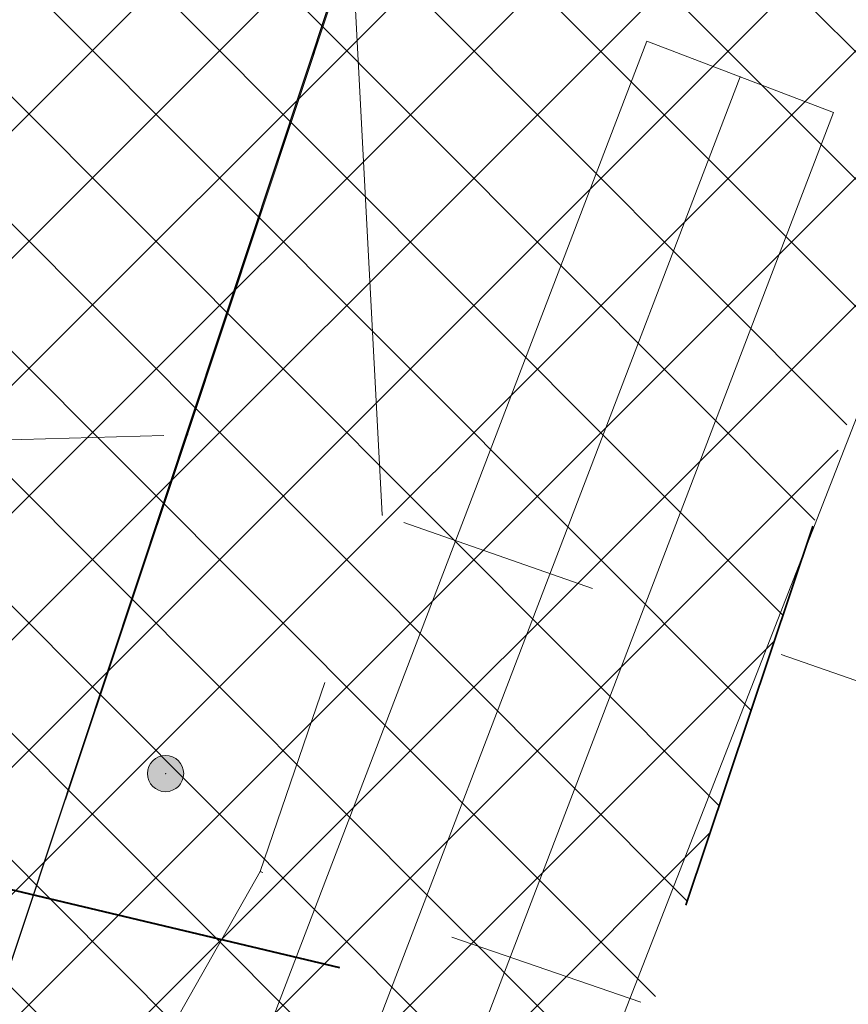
# Model space of a CAD drawing. Header units: metres. Extents: x 6599594 to 6600699, y 5687867 to 5691114.
# Tile 192 of 256: x 6599954.98 to 6599957.05, y 5688888.11 to 5688890.58. Entities that reach past the tile are written whole.
import ezdxf

# ---------------------------------------------------------------- set-up
doc = ezdxf.new("R2010")
doc.units = ezdxf.units.M
doc.header["$MEASUREMENT"] = 0
for name, pattern in [('1', [0]), ('3_EGBZ', [1.5, 1, -0.5]), ('BUG', [1.5, 1, -0.5]), ('GUK', [2, 1.5, -0.5]), ('GUZ', [1, 0.5, -0.5]), ('L_0_03', [1, 0.5, -0.5])]:
    doc.linetypes.add(name, pattern=pattern)
doc.layers.get('0').update_dxf_attribs({"color": 253, "linetype": 'CONTINUOUS', "lineweight": 13})
for name, color, linetype, lineweight in [('_kolor chodnik', 50, '1', 5), ('_kolor jezdnia', 4, '1', 0), ('_kolor pobocze', 211, '1', 5), ('_kolor zjazdy kostka', 7, '1', 5), ('_kolor ścieżka @ 1', 10, '1', 0), ('_obrzeze', 10, 'BUG', 35), ('_przepusty', 172, '3_EGBZ', 40), ('Dzialki', 130, '1', 30), ('GES_Rzedna', 7, 'CONTINUOUS', 18), ('Kontury', 252, 'GUK', 9), ('OT_Budowle', 7, 'CONTINUOUS', 0), ('OT_Komunikacja', 7, 'CONTINUOUS', 0), ('pkt_sztuczny_i_naturalny', 7, 'CONTINUOUS', 5), ('Uzytki', 252, 'GUZ', 9)]:
    doc.layers.add(name, color=color, linetype=linetype, lineweight=lineweight)
doc.linetypes.add('L_0_29_SHX', pattern='A,0,-0.25,-0.5,-0.5,-0.5,-0.5,-0.5,-0.5,-0.5,-0.5,[7,Mapa Kielchinów 07-08-2022.shx,S=0.05,R=0,X=0,Y=0],-0.5,[8,Mapa Kielchinów 07-08-2022.shx,S=0.05,R=0,X=0,Y=0],-0.25', length=5)
pattern_1 = [(45, (0, 0), (-0.1414213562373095, 0.1414213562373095), []), (135, (0, 0), (-0.1414213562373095, -0.1414213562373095), [])]

# ---------------------------------------------------------------- blocks, each defined once
blk = doc.blocks.new('L_0_29_1')
at = {"color": 0, "linetype": 'Continuous', "lineweight": 13, "flags": 128}
blk.add_lwpolyline([(0, -0.5), (0, 0.5)], dxfattribs=at)
blk = doc.blocks.new('169')
at = {"linetype": 'Continuous', "lineweight": 13}
blk.add_hatch(color=0, dxfattribs=at).paths.add_polyline_path([(0, -0.090553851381, 1), (0, 0.090553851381, 1)])
at = {"color": 0, "linetype": 'Continuous', "lineweight": 13}
blk.add_circle((0, 0), 0.090553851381, dxfattribs=at)

msp = doc.modelspace()

# ---------------------------------------------------------------- hatches: boundary and pattern name
at = {"layer": '_kolor chodnik'}
h = msp.add_hatch(dxfattribs=at)
h.set_pattern_fill('ANSI37', color=256, scale=1.6)
h.set_pattern_definition(pattern_1)
h.paths.add_polyline_path([(6599849.938171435, 5688542.085872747), (6599852.232147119, 5688548.938742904), (6599853.573135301, 5688548.489851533), (6599853.827082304, 5688549.248475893), (6599851.793849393, 5688549.929093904), (6599849.895278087, 5688548.982823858), (6599847.823506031, 5688542.793750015)])
edge = h.paths.add_edge_path()
edge.add_line((6600018.106075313, 5689087.454911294), (6600022.42781917, 5689091.229234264))
edge.add_line((6600022.42781917, 5689091.229234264), (6600020.233254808, 5689093.742094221))
edge.add_line((6600020.233254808, 5689093.742094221), (6600017.159471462, 5689091.057656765))
edge.add_arc((6600023.275194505, 5689085.385140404), 8.34143334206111, 137.1531558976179, 148.8016577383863)
edge.add_line((6600016.140105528, 5689089.706021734), (6600018.106075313, 5689087.454911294))
h.paths.add_polyline_path([(6600038.501784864, 5689187.59229436), (6600037.906968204, 5689187.700586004), (6600037.638296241, 5689186.224843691), (6600038.240083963, 5689186.115282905)])
h.paths.add_polyline_path([(6600069.098302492, 5689360.276020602), (6600068.321239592, 5689360.413462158), (6600068.064048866, 5689358.936495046), (6600068.836639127, 5689358.799546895)])
h.paths.add_polyline_path([(6600082.393785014, 5689362.950258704), (6600082.941124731, 5689366.103121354), (6600081.481377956, 5689366.361351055), (6600080.923159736, 5689363.210828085)])
h.paths.add_polyline_path([(6600074.022236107, 5689388.065861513), (6600072.983907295, 5689388.249860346), (6600072.723374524, 5689386.772538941), (6600073.760538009, 5689386.588865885)])
h.paths.add_polyline_path([(6600105.602402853, 5689486.45426531), (6600106.738797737, 5689489.760539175), (6600105.28818975, 5689490.281952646), (6600104.132785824, 5689486.965912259)])
h.paths.add_polyline_path([(6600132.519778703, 5689678.737346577), (6600131.636986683, 5689678.922259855), (6600131.330470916, 5689677.453953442), (6600132.212256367, 5689677.269208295)])
h.paths.add_polyline_path([(6600156.649397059, 5689798.7449027), (6600156.48800471, 5689797.95886096), (6600157.450195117, 5689797.757316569), (6600157.615023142, 5689798.542205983)])
h.paths.add_polyline_path([(6600189.055358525, 5689948.643107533), (6600187.902868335, 5689948.884512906), (6600187.600024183, 5689947.417400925), (6600188.748131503, 5689947.176379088)])
edge = h.paths.add_edge_path()
edge.add_line((6600204.459383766, 5690032.969035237), (6600204.153258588, 5690031.227801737))
edge.add_arc((6600202.328347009, 5690027.299936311), 4.331100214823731, 41.853001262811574, 65.08011546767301, ccw=False)
edge.add_arc((6600032.903931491, 5690051.979071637), 174.020003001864, 352.8070218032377, 353.495463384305)
edge.add_arc((6600202.372679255, 5690027.343587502), 5.999999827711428, 55.12102442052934, 69.64815978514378)
edge = h.paths.add_edge_path()
edge.add_line((6600205.046027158, 5690040.265402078), (6600204.972740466, 5690038.483452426))
edge.add_arc((6600203.986269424, 5690044.401803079), 5.999999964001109, 279.4630688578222, 294.9140560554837)
edge.add_line((6600206.513819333, 5690038.960158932), (6600206.607027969, 5690041.030672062))
edge.add_arc((6600203.986269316, 5690044.401803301), 4.270000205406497, 284.3702444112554, 307.86193139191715, ccw=False)
edge = h.paths.add_edge_path()
edge.add_arc((6600203.547470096, 5690044.558759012), 6.446878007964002, 324.43500910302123, 356.20133685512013, ccw=False)
edge.add_arc((6600203.986269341, 5690044.401803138), 6.000000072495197, 323.2169970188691, 357.4193489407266)
h.paths.add_polyline_path([(6600208.910055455, 5690121.713696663), (6600208.146285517, 5690121.748120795), (6600207.125602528, 5690121.794124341), (6600209.971605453, 5690121.665851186)])
edge = h.paths.add_edge_path()
edge.add_line((6600238.769818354, 5690481.648294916), (6600240.338176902, 5690490.87374652))
edge.add_line((6600240.338176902, 5690490.87374652), (6600241.251295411, 5690510.829461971))
edge.add_line((6600241.251295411, 5690510.829461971), (6600239.524022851, 5690510.928942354))
edge.add_line((6600239.524022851, 5690510.928942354), (6600238.633343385, 5690491.167757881))
edge.add_line((6600238.633343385, 5690491.167757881), (6600234.579716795, 5690467.661262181))
edge.add_line((6600234.579716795, 5690467.661262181), (6600234.449796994, 5690464.966873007))
edge.add_arc((6600242.443669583, 5690464.607462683), 8.001948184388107, 177.4256737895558, 268.2543056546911)
edge.add_line((6600242.199903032, 5690456.609228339), (6600242.216657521, 5690457.359274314))
edge.add_line((6600242.216657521, 5690457.359274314), (6600242.305257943, 5690458.836738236))
edge.add_arc((6600242.444504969, 5690464.607952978), 5.772894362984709, 177.0298084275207, 268.6178439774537, ccw=False)
edge.add_line((6600236.679365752, 5690464.907083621), (6600236.951876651, 5690470.95443634))
edge.add_line((6600236.951876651, 5690470.95443634), (6600238.15078669, 5690478.210832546))
edge.add_line((6600238.15078669, 5690478.210832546), (6600238.769818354, 5690481.648294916))
h.paths.add_polyline_path([(6600238.769818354, 5690481.648294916), (6600238.15078669, 5690478.210832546), (6600239.670056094, 5690477.930590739), (6600240.266710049, 5690481.376366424)])
edge = h.paths.add_edge_path()
edge.add_line((6600223.366500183, 5690460.339976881), (6600223.278629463, 5690457.997544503))
edge.add_arc((6600220.967166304, 5690465.656339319), 7.999999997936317, 286.7940807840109, 300.2738222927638)
edge.add_line((6600225.000231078, 5690458.747331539), (6600225.240084, 5690461.623695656))
edge.add_arc((6600221.105749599, 5690465.648640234), 5.76999998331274, 293.06724424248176, 315.7681070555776, ccw=False)
edge = h.paths.add_edge_path()
edge.add_arc((6600220.025145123, 5690444.676291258), 5.770000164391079, 37.996647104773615, 59.94382588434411, ccw=False)
edge.add_line((6600224.572175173, 5690448.22839199), (6600224.817793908, 5690451.081798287))
edge.add_arc((6600220.025145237, 5690444.676291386), 7.999999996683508, 53.19588653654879, 68.15166733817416)
edge.add_line((6600223.00235276, 5690452.101669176), (6600222.91504296, 5690449.670427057))
edge = h.paths.add_edge_path()
edge.add_arc((6600221.105749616, 5690465.648640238), 7.999999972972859, 328.0222308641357, 357.0132597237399)
edge.add_line((6600229.094882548, 5690465.23180147), (6600229.218816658, 5690467.593604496))
edge.add_line((6600229.218816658, 5690467.593604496), (6600228.218919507, 5690467.645774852))
edge.add_line((6600228.218919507, 5690467.645774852), (6600227.891778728, 5690461.411918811))
h.paths.add_polyline_path([(6600200.980142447, 5690012.236744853), (6600202.317278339, 5690011.956662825), (6600202.522293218, 5690012.935421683), (6600201.182321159, 5690013.216097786)])
h.paths.add_polyline_path([(6600196.457878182, 5689983.98337835), (6600195.202332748, 5689984.246370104), (6600194.899091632, 5689982.777335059), (6600196.150355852, 5689982.515240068)])
edge = h.paths.add_edge_path()
edge.add_line((6600112.305909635, 5689517.991018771), (6600112.691041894, 5689519.807934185))
edge.add_line((6600112.691041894, 5689519.807934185), (6600113.245521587, 5689522.423769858))
edge.add_line((6600113.245521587, 5689522.423769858), (6600111.553124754, 5689522.782507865))
edge.add_line((6600111.553124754, 5689522.782507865), (6600107.405864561, 5689503.21722655))
edge.add_line((6600107.405864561, 5689503.21722655), (6600099.494506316, 5689480.361667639))
edge.add_line((6600099.494506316, 5689480.361667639), (6600099.182814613, 5689478.891218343))
edge.add_arc((6600107.008997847, 5689477.232359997), 8.000059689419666, 168.0325629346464, 257.7529108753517)
edge.add_line((6600105.311960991, 5689469.414366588), (6600105.784990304, 5689471.593619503))
edge.add_arc((6600107.008927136, 5689477.232314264), 5.769999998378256, 168.0321375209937, 257.7533362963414, ccw=False)
edge.add_line((6600101.364343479, 5689478.42879883), (6600101.647245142, 5689479.76342708))
edge.add_line((6600101.647245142, 5689479.76342708), (6600104.132785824, 5689486.965912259))
edge.add_line((6600104.132785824, 5689486.965912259), (6600105.28818975, 5689490.281952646))
edge.add_line((6600105.28818975, 5689490.281952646), (6600108.240043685, 5689498.809726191))
edge.add_line((6600108.240043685, 5689498.809726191), (6600112.305909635, 5689517.991018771))
h.paths.add_polyline_path([(6600136.009573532, 5689645.499114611), (6600138.333647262, 5689645.012304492), (6600138.661671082, 5689646.578318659), (6600134.869459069, 5689647.372651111)])
at = {"layer": '_kolor jezdnia'}
h = msp.add_hatch(dxfattribs=at)
h.set_pattern_fill('ANSI37', color=4, scale=3.5)
h.set_pattern_definition([(45, (0, 0), (-0.3093592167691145, 0.3093592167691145), []), (135, (0, 0), (-0.3093592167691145, -0.3093592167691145), [])])
edge = h.paths.add_edge_path()
edge.add_line((6599833.066047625, 5688539.933393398), (6599850.649511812, 5688527.983462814))
edge.add_arc((6599857.337592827, 5688536.653968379), 10.95025544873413, 169.5012687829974, 232.3548431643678, ccw=False)
edge.add_arc((6599858.085851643, 5688536.618142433), 11.69295282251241, 162.2507788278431, 169.9967502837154, ccw=False)
edge.add_line((6599846.949484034, 5688540.182754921), (6599847.823506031, 5688542.793750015))
edge.add_line((6599847.823506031, 5688542.793750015), (6599849.895278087, 5688548.982823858))
edge.add_line((6599849.895278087, 5688548.982823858), (6599852.434748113, 5688556.56906746))
edge.add_line((6599852.434748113, 5688556.56906746), (6599928.48625871, 5688783.760284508))
edge.add_line((6599928.48625871, 5688783.760284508), (6599931.025728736, 5688791.34652811))
edge.add_line((6599931.025728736, 5688791.34652811), (6599996.657773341, 5688987.411326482))
edge.add_line((6599996.657773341, 5688987.411326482), (6599999.197243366, 5688994.997570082))
edge.add_line((6599999.197243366, 5688994.997570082), (6600021.930100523, 5689062.908193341))
edge.add_line((6600021.930100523, 5689062.908193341), (6600017.620224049, 5689067.371531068))
edge.add_line((6600017.620224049, 5689067.371531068), (6600016.714558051, 5689064.654078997))
edge.add_line((6600016.714558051, 5689064.654078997), (6600012.423620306, 5689051.835617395))
edge.add_line((6600012.423620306, 5689051.835617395), (6600009.884150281, 5689044.249373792))
edge.add_line((6600009.884150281, 5689044.249373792), (6599977.53516164, 5688947.612159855))
edge.add_line((6599977.53516164, 5688947.612159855), (6599974.995691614, 5688940.025916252))
edge.add_line((6599974.995691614, 5688940.025916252), (6599942.096912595, 5688841.746295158))
edge.add_line((6599942.096912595, 5688841.746295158), (6599939.557442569, 5688834.160051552))
edge.add_line((6599939.557442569, 5688834.160051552), (6599882.679288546, 5688664.246042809))
edge.add_line((6599882.679288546, 5688664.246042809), (6599880.139818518, 5688656.659799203))
edge.add_line((6599880.139818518, 5688656.659799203), (6599852.46454386, 5688573.984527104))
edge.add_line((6599852.46454386, 5688573.984527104), (6599842.470137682, 5688544.127903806))
edge.add_arc((6599835.706422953, 5688546.652910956), 7.219660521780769, 248.5480913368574, 339.52856074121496, ccw=False)
h.paths.add_polyline_path([(6600044.653202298, 5689172.271628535), (6600046.276244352, 5689181.431901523), (6600047.759199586, 5689189.801539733), (6600051.0603021, 5689208.432603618), (6600052.368792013, 5689215.817578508), (6600054.808584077, 5689229.587499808), (6600056.11707399, 5689236.972474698), (6600057.346666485, 5689243.912161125), (6600058.655146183, 5689251.297078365), (6600058.831439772, 5689252.292060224), (6600060.098987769, 5689259.445963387), (6600060.139929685, 5689259.677035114), (6600061.407468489, 5689266.830886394), (6600072.329030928, 5689328.470998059), (6600073.637511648, 5689335.855921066), (6600077.337304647, 5689356.73715072), (6600078.820259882, 5689365.106788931), (6600081.142794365, 5689378.214921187), (6600082.538516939, 5689386.092227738), (6600095.187867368, 5689457.483787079), (6600091.082877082, 5689465.8405575), (6600089.043088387, 5689454.328211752), (6600087.870641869, 5689447.711051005), (6600087.560133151, 5689445.958573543), (6600086.562151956, 5689440.326076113), (6600082.433200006, 5689417.022719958), (6600080.95024477, 5689408.65308175), (6600077.202698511, 5689387.502337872), (6600075.719743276, 5689379.132699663), (6600073.469199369, 5689366.430874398), (6600071.986244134, 5689358.061236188), (6600069.98686466, 5689346.776955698), (6600068.591142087, 5689338.899649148), (6600065.559290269, 5689321.78820693), (6600064.163567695, 5689313.910900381), (6600059.719426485, 5689288.828650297), (6600058.323703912, 5689280.951343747), (6600057.563846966, 5689276.662793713), (6600056.168124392, 5689268.785487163), (6600054.804920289, 5689261.091711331), (6600053.409197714, 5689253.21440478), (6600053.264817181, 5689252.399536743), (6600051.869094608, 5689244.522230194), (6600051.183555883, 5689240.653124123), (6600049.787833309, 5689232.775817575), (6600046.593849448, 5689214.749319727), (6600045.198126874, 5689206.872013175), (6600044.41754409, 5689202.466488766), (6600042.934588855, 5689194.096850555), (6600036.429952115, 5689157.38538759), (6600034.946996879, 5689149.01574938), (6600030.579776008, 5689124.367629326), (6600027.529365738, 5689107.151445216), (6600024.895072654, 5689094.014582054), (6600030.583685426, 5689094.264316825), (6600032.945013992, 5689106.191885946), (6600043.170247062, 5689163.901990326)])
edge = h.paths.add_edge_path()
edge.add_line((6600111.106812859, 5689535.144351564), (6600111.256844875, 5689535.85214863))
edge.add_line((6600111.256844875, 5689535.85214863), (6600112.915748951, 5689543.678261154))
edge.add_line((6600112.915748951, 5689543.678261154), (6600117.304772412, 5689564.384094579))
edge.add_line((6600117.304772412, 5689564.384094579), (6600119.067357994, 5689572.699339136))
edge.add_line((6600119.067357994, 5689572.699339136), (6600120.087667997, 5689577.512794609))
edge.add_line((6600120.087667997, 5689577.512794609), (6600121.642890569, 5689584.849775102))
edge.add_line((6600121.642890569, 5689584.849775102), (6600128.436769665, 5689616.900852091))
edge.add_line((6600128.436769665, 5689616.900852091), (6600129.991992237, 5689624.237832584))
edge.add_line((6600129.991992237, 5689624.237832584), (6600132.660554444, 5689636.827148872))
edge.add_line((6600132.660554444, 5689636.827148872), (6600133.208838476, 5689639.444704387))
edge.add_line((6600133.208838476, 5689639.444704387), (6600134.848957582, 5689647.274775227))
edge.add_line((6600134.848957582, 5689647.274775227), (6600138.97649476, 5689666.979995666))
edge.add_line((6600138.97649476, 5689666.979995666), (6600140.51410642, 5689674.320687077))
edge.add_line((6600140.51410642, 5689674.320687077), (6600145.209128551, 5689696.735129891))
edge.add_line((6600145.209128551, 5689696.735129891), (6600146.746740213, 5689704.075821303))
edge.add_line((6600146.746740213, 5689704.075821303), (6600151.462308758, 5689726.588354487))
edge.add_line((6600151.462308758, 5689726.588354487), (6600152.999920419, 5689733.929045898))
edge.add_line((6600152.999920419, 5689733.929045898), (6600155.244070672, 5689744.642813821))
edge.add_line((6600155.244070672, 5689744.642813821), (6600156.781682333, 5689751.983505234))
edge.add_line((6600156.781682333, 5689751.983505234), (6600161.635515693, 5689775.156126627))
edge.add_line((6600161.635515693, 5689775.156126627), (6600163.378142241, 5689783.475576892))
edge.add_line((6600163.378142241, 5689783.475576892), (6600163.850769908, 5689785.731942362))
edge.add_line((6600163.850769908, 5689785.731942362), (6600167.028500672, 5689800.902704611))
edge.add_line((6600167.028500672, 5689800.902704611), (6600179.49088801, 5689860.399222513))
edge.add_line((6600179.49088801, 5689860.399222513), (6600181.233514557, 5689868.718672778))
edge.add_line((6600181.233514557, 5689868.718672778), (6600181.84713393, 5689871.648144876))
edge.add_line((6600181.84713393, 5689871.648144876), (6600183.384745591, 5689878.988836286))
edge.add_line((6600183.384745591, 5689878.988836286), (6600184.935818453, 5689886.393792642))
edge.add_line((6600184.935818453, 5689886.393792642), (6600186.575937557, 5689894.223863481))
edge.add_line((6600186.575937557, 5689894.223863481), (6600194.05133812, 5689929.912074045))
edge.add_line((6600194.05133812, 5689929.912074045), (6600195.691457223, 5689937.742144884))
edge.add_line((6600195.691457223, 5689937.742144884), (6600202.915799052, 5689972.231779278))
edge.add_line((6600202.915799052, 5689972.231779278), (6600204.555918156, 5689980.061850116))
edge.add_line((6600204.555918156, 5689980.061850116), (6600206.062781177, 5689987.255744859))
edge.add_line((6600206.062781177, 5689987.255744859), (6600207.702900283, 5689995.085815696))
edge.add_line((6600207.702900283, 5689995.085815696), (6600210.232559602, 5690007.162628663))
edge.add_line((6600210.232559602, 5690007.162628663), (6600211.694938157, 5690014.144150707))
edge.add_arc((6600028.177652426, 5690052.584442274), 187.5000004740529, 348.1696294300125, 357.4195276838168)
edge.add_line((6600215.487522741, 5690044.142720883), (6600208.310270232, 5690026.480446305))
edge.add_arc((6600032.903933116, 5690051.97907145), 177.2500013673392, 348.1696294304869, 351.7289130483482, ccw=False)
edge.add_line((6600206.38894146, 5690015.640182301), (6600205.966941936, 5690013.625519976))
edge.add_line((6600205.966941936, 5690013.625519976), (6600204.326822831, 5690005.795449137))
edge.add_line((6600204.326822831, 5690005.795449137), (6600197.076961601, 5689971.183982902))
edge.add_line((6600197.076961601, 5689971.183982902), (6600195.334335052, 5689962.864532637))
edge.add_line((6600195.334335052, 5689962.864532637), (6600193.44722506, 5689953.855305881))
edge.add_line((6600193.44722506, 5689953.855305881), (6600191.909227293, 5689946.512771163))
edge.add_line((6600191.909227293, 5689946.512771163), (6600185.496844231, 5689915.899498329))
edge.add_line((6600185.496844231, 5689915.899498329), (6600183.856521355, 5689908.068454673))
edge.add_line((6600183.856521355, 5689908.068454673), (6600182.066605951, 5689899.523243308))
edge.add_line((6600182.066605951, 5689899.523243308), (6600180.32407057, 5689891.204228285))
edge.add_line((6600180.32407057, 5689891.204228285), (6600174.320344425, 5689862.541919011))
edge.add_line((6600174.320344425, 5689862.541919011), (6600172.577809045, 5689854.222903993))
edge.add_line((6600172.577809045, 5689854.222903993), (6600163.663810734, 5689811.666703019))
edge.add_line((6600163.663810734, 5689811.666703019), (6600162.023782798, 5689803.837067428))
edge.add_line((6600162.023782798, 5689803.837067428), (6600160.924220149, 5689798.587659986))
edge.add_line((6600160.924220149, 5689798.587659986), (6600159.279208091, 5689790.734229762))
edge.add_line((6600159.279208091, 5689790.734229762), (6600157.107250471, 5689780.365115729))
edge.add_line((6600157.107250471, 5689780.365115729), (6600155.462238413, 5689772.511685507))
edge.add_line((6600155.462238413, 5689772.511685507), (6600153.380318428, 5689762.572418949))
edge.add_line((6600153.380318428, 5689762.572418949), (6600151.735124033, 5689754.718118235))
edge.add_line((6600151.735124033, 5689754.718118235), (6600148.586504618, 5689739.686336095))
edge.add_line((6600148.586504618, 5689739.686336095), (6600146.885007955, 5689731.563243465))
edge.add_line((6600146.885007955, 5689731.563243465), (6600141.75088822, 5689707.052510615))
edge.add_line((6600141.75088822, 5689707.052510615), (6600140.110896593, 5689699.223048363))
edge.add_line((6600140.110896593, 5689699.223048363), (6600133.483561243, 5689667.583574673))
edge.add_line((6600133.483561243, 5689667.583574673), (6600131.860394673, 5689659.834436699))
edge.add_line((6600131.860394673, 5689659.834436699), (6600131.740984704, 5689659.26436315))
edge.add_line((6600131.740984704, 5689659.26436315), (6600130.117814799, 5689651.515209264))
edge.add_line((6600130.117814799, 5689651.515209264), (6600127.27873359, 5689637.961189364))
edge.add_line((6600127.27873359, 5689637.961189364), (6600126.924568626, 5689636.290366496))
edge.add_line((6600126.924568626, 5689636.290366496), (6600125.166244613, 5689627.995226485))
edge.add_line((6600125.166244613, 5689627.995226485), (6600118.009503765, 5689594.232298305))
edge.add_line((6600118.009503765, 5689594.232298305), (6600116.25117975, 5689585.937158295))
edge.add_line((6600116.25117975, 5689585.937158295), (6600113.665314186, 5689573.737975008))
edge.add_line((6600113.665314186, 5689573.737975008), (6600111.898534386, 5689565.402943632))
edge.add_line((6600111.898534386, 5689565.402943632), (6600104.889982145, 5689532.339115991))
edge.add_line((6600104.889982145, 5689532.339115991), (6600103.22663594, 5689524.492047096))
edge.add_line((6600103.22663594, 5689524.492047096), (6600096.623876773, 5689493.342605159))
edge.add_line((6600096.623876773, 5689493.342605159), (6600094.968986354, 5689485.535427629))
edge.add_line((6600094.968986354, 5689485.535427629), (6600094.300101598, 5689482.379870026))
edge.add_line((6600094.300101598, 5689482.379870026), (6600099.182814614, 5689478.891218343))
edge.add_line((6600099.182814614, 5689478.891218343), (6600099.494506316, 5689480.361667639))
edge.add_line((6600099.494506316, 5689480.361667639), (6600111.106812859, 5689535.144351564))
edge = h.paths.add_edge_path()
edge.add_arc((6600239.213891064, 5690851.400367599), 10.00000000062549, -2.8342403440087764, 76.13703556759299, ccw=False)
edge.add_line((6600249.201658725, 5690850.905901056), (6600249.082723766, 5690848.503524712))
edge.add_line((6600249.082723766, 5690848.503524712), (6600247.016487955, 5690806.767468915))
edge.add_line((6600247.016487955, 5690806.767468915), (6600246.092398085, 5690789.152178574))
edge.add_line((6600246.092398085, 5690789.152178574), (6600233.768116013, 5690572.015170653))
edge.add_line((6600233.768116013, 5690572.015170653), (6600228.959056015, 5690465.296202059))
edge.add_line((6600228.959056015, 5690465.296202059), (6600234.588724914, 5690465.017134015))
edge.add_line((6600234.588724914, 5690465.017134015), (6600239.262540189, 5690571.767576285))
edge.add_line((6600239.262540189, 5690571.767576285), (6600252.50503885, 5690806.400146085))
edge.add_line((6600252.50503885, 5690806.400146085), (6600254.569211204, 5690848.094521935))
edge.add_arc((6600262.559425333, 5690847.6989487), 7.999999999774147, 76.13703557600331, 177.1657596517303, ccw=False)
edge.add_line((6600264.476229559, 5690855.465921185), (6600241.609896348, 5690861.109083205))
edge = h.paths.add_edge_path()
edge.add_line((6600250.031475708, 5690451.625307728), (6600250.231741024, 5690455.772579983))
edge.add_line((6600250.231741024, 5690455.772579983), (6600246.257763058, 5690456.417303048))
edge.add_line((6600246.257763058, 5690456.417303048), (6600242.171761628, 5690456.61060902))
edge.add_arc((6600242.563100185, 5690464.586983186), 7.985968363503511, 176.9123644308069, 267.1911945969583, ccw=False)
edge.add_line((6600234.588724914, 5690465.017134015), (6600228.959056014, 5690465.296202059))
edge.add_arc((6600220.965133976, 5690465.657286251), 8.002072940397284, 267.8289300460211, 357.413716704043, ccw=False)
edge.add_line((6600220.661989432, 5690457.660957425), (6600212.406915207, 5690458.119572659))
edge.add_line((6600212.406915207, 5690458.119572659), (6600208.431872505, 5690457.817501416))
edge.add_line((6600208.431872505, 5690457.817501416), (6600208.233912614, 5690454.548331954))
edge.add_line((6600208.233912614, 5690454.548331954), (6600212.129565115, 5690453.127270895))
edge.add_line((6600212.129565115, 5690453.127270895), (6600218.640548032, 5690452.76554962))
edge.add_line((6600218.640548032, 5690452.76554962), (6600216.486747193, 5690452.885205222))
edge.add_line((6600216.486747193, 5690452.885205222), (6600220.468905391, 5690452.663974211))
edge.add_arc((6600220.025145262, 5690444.676291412), 7.99999997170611, -0.3386579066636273, 86.8201700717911, ccw=False)
edge.add_line((6600228.025005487, 5690444.629006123), (6600227.803602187, 5690439.649256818))
edge.add_line((6600227.803602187, 5690439.649256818), (6600226.885525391, 5690435.936828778))
edge.add_line((6600226.885525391, 5690435.936828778), (6600225.534849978, 5690405.967249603))
edge.add_line((6600225.534849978, 5690405.967249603), (6600226.115199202, 5690402.187514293))
edge.add_line((6600226.115199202, 5690402.187514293), (6600213.445139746, 5690121.008786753))
edge.add_line((6600213.445139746, 5690121.008786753), (6600213.352800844, 5690118.960058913))
edge.add_line((6600213.352800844, 5690118.960058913), (6600209.980184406, 5690044.131649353))
edge.add_arc((6600203.98626942, 5690044.401803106), 5.999999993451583, 257.4162346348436, 357.41934921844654, ccw=False)
edge.add_line((6600202.679069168, 5690038.545931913), (6600201.589735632, 5690033.666039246))
edge.add_line((6600201.589735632, 5690033.666039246), (6600203.67987942, 5690033.199458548))
edge.add_arc((6600202.372679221, 5690027.343587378), 5.999999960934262, -8.27108729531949, 77.41623506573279, ccw=False)
edge.add_line((6600208.310270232, 5690026.480446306), (6600215.487522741, 5690044.142720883))
edge.add_line((6600215.487522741, 5690044.142720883), (6600216.199687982, 5690059.9446614))
edge.add_line((6600216.199687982, 5690059.9446614), (6600216.537356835, 5690067.437056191))
edge.add_line((6600216.537356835, 5690067.437056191), (6600223.893528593, 5690230.66011469))
edge.add_line((6600223.893528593, 5690230.66011469), (6600224.231197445, 5690238.152509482))
edge.add_line((6600224.231197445, 5690238.152509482), (6600233.507835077, 5690443.987992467))
edge.add_arc((6600241.499722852, 5690443.627812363), 7.999999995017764, 87.29208981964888, 177.4195277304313, ccw=False)
edge.add_line((6600241.877677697, 5690451.618879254), (6600246.021541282, 5690451.422886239))
edge.add_line((6600246.021541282, 5690451.422886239), (6600246.427694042, 5690451.44338883))
edge.add_line((6600246.427694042, 5690451.44338883), (6600246.79397003, 5690451.461878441))
edge.add_line((6600246.79397003, 5690451.461878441), (6600250.031475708, 5690451.625307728))
edge = h.paths.add_edge_path()
edge.add_line((6600007.33756506, 5689086.20374581), (6600006.980466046, 5689080.740822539))
edge.add_line((6600006.980466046, 5689080.740822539), (6600007.229745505, 5689080.720859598))
edge.add_line((6600007.229745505, 5689080.720859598), (6600008.093335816, 5689080.601653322))
edge.add_line((6600008.093335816, 5689080.601653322), (6600008.702681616, 5689080.53831051))
edge.add_arc((6600008.140193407, 5689070.554142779), 9.999999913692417, -18.557800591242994, 86.77547804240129, ccw=False)
edge.add_line((6600017.620224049, 5689067.371531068), (6600021.930100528, 5689062.908193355))
edge.add_arc((6599734.83819726, 5689159.011261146), 302.7499967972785, 341.4922000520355, 343.8640860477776)
edge.add_arc((6600034.895369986, 5689072.315877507), 9.581213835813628, 98.63328270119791, 164.5273290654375, ccw=False)
edge.add_line((6600033.457137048, 5689081.788529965), (6600033.832640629, 5689081.798737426))
edge.add_line((6600033.832640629, 5689081.798737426), (6600034.422462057, 5689082.05700874))
edge.add_line((6600034.422462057, 5689082.05700874), (6600036.833623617, 5689082.139040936))
edge.add_line((6600036.833623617, 5689082.139040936), (6600036.730225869, 5689087.148851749))
edge.add_line((6600036.730225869, 5689087.148851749), (6600036.579860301, 5689087.134303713))
edge.add_arc((6600036.479565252, 5689093.136286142), 6.002820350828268, 169.1687651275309, 270.9573417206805, ccw=False)
edge.add_line((6600030.583685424, 5689094.264316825), (6600024.895072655, 5689094.014582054))
edge.add_arc((6600015.200558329, 5689096.162123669), 9.929528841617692, 271.0943432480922, 347.5094668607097, ccw=False)
edge.add_arc((6600014.909438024, 5689089.646776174), 3.446070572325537, 264.4236009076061, 278.0194998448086, ccw=False)
edge.add_line((6600014.574573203, 5689086.217014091), (6600014.299554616, 5689086.232508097))
edge.add_line((6600014.299554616, 5689086.232508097), (6600010.474232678, 5689086.448019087))
edge.add_line((6600010.474232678, 5689086.448019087), (6600007.33756506, 5689086.20374581))
edge = h.paths.add_edge_path()
edge.add_line((6600105.490725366, 5689463.953528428), (6600106.927559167, 5689464.047234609))
edge.add_line((6600106.927559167, 5689464.047234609), (6600107.835, 5689468.66))
edge.add_line((6600107.835, 5689468.66), (6600105.311960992, 5689469.414366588))
edge.add_arc((6600107.008997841, 5689477.232359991), 8.000059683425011, 168.0325628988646, 257.75291091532, ccw=False)
edge.add_line((6600099.182814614, 5689478.891218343), (6600094.300101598, 5689482.379870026))
edge.add_arc((6600586.245114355, 5689378.104238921), 502.8750369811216, 168.032376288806, 169.9522165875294)
edge.add_line((6600091.082877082, 5689465.8405575), (6600095.187867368, 5689457.483787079))
edge.add_arc((6600103.065173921, 5689456.088064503), 8.000000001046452, 77.7533362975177, 169.9524553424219, ccw=False)
edge.add_line((6600104.762140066, 5689463.906012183), (6600105.490725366, 5689463.953528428))
at = {"layer": '_kolor pobocze'}
h = msp.add_hatch(dxfattribs=at)
h.set_pattern_fill('ANSI37', color=256, scale=1.6)
h.set_pattern_definition(pattern_1)
edge = h.paths.add_edge_path()
edge.add_line((6600035.926965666, 5689101.569442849), (6600036.046865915, 5689102.311543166))
edge.add_arc((6600058.171848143, 5689233.778275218), 133.3154772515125, 259.4578941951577, 260.4470163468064, ccw=False)
edge.add_line((6600033.780707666, 5689102.713067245), (6600032.142559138, 5689101.847662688))
edge.add_arc((6599734.838175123, 5689159.011266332), 302.7500195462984, 347.6801154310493, 349.11639019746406, ccw=False)
edge.add_arc((6600036.478170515, 5689093.133441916), 6.000000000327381, 167.68011541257, 271.5571101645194)
edge.add_line((6600036.64121064, 5689087.1356575), (6600036.730491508, 5689087.137804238))
edge.add_line((6600036.730491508, 5689087.137804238), (6600036.712463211, 5689087.887583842))
edge.add_line((6600036.712463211, 5689087.887583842), (6600036.559840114, 5689087.884077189))
edge.add_arc((6600036.482532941, 5689093.14290691), 5.259397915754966, 170.6455005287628, 270.8422131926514, ccw=False)
edge.add_arc((6600545.796425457, 5688991.216220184), 524.6691769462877, 167.9170060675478, 168.7028219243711, ccw=False)
edge.add_line((6600032.751078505, 5689101.044345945), (6600034.011432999, 5689101.917298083))
edge.add_line((6600034.011432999, 5689101.917298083), (6600035.926965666, 5689101.569442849))
edge = h.paths.add_edge_path()
edge.add_line((6600002.828843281, 5688994.032881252), (6600003.066918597, 5688994.74409159))
edge.add_line((6600003.066918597, 5688994.74409159), (6600001.227880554, 5688995.359703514))
edge.add_line((6600001.227880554, 5688995.359703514), (6600000.55876659, 5688996.702196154))
edge.add_line((6600000.55876659, 5688996.702196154), (6600022.641310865, 5689062.67011804))
edge.add_arc((6599734.838193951, 5689159.011262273), 303.5000002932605, 341.4922000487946, 343.8640860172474)
edge.add_arc((6600035.267451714, 5689072.092773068), 9.250000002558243, 91.55711016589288, 163.8640860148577, ccw=False)
edge.add_line((6600035.016098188, 5689081.339357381), (6600036.868703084, 5689081.389717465))
edge.add_line((6600036.868703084, 5689081.389717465), (6600036.850674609, 5689082.139504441))
edge.add_line((6600036.850674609, 5689082.139504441), (6600034.99571817, 5689082.089080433))
edge.add_arc((6600035.267451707, 5689072.092773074), 9.999999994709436, 91.55711014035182, 163.8640860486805)
edge.add_arc((6599734.838192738, 5689159.011262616), 302.7500015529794, 341.4922000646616, 343.8640860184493, ccw=False)
edge.add_line((6600021.930100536, 5689062.908193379), (6599999.748942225, 5688996.645678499))
edge.add_line((6599999.748942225, 5688996.645678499), (6600000.695212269, 5688994.747107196))
edge.add_line((6600000.695212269, 5688994.747107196), (6600002.828843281, 5688994.032881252))
h.paths.add_polyline_path([(6599971.7492186, 5688907.297112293), (6599971.084233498, 5688908.631320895), (6599997.822068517, 5688988.526766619), (6599999.164561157, 5688989.195880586), (6600001.003599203, 5688988.580268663), (6600001.241674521, 5688989.291479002), (6599999.108043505, 5688990.005704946), (6599997.209472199, 5688989.059434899), (6599970.270280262, 5688908.583087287), (6599971.216550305, 5688906.684515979), (6599973.350181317, 5688905.970290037), (6599973.588256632, 5688906.681500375)])
h.paths.add_polyline_path([(6599932.504667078, 5688790.060553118), (6599931.835553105, 5688791.403045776), (6599968.343406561, 5688900.4641754), (6599969.685899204, 5688901.133289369), (6599971.524937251, 5688900.517677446), (6599971.763012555, 5688901.228887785), (6599969.629381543, 5688901.94311373), (6599967.730810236, 5688900.996843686), (6599931.025728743, 5688791.34652811), (6599931.971998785, 5688789.447956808), (6599934.105629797, 5688788.73373086), (6599934.343705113, 5688789.4449412)])
at = {"layer": '_kolor zjazdy kostka'}
h = msp.add_hatch(dxfattribs=at)
h.set_pattern_fill('ANSI37', color=256, scale=1.6)
h.set_pattern_definition(pattern_1)
h.paths.add_polyline_path([(6600244.137440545, 5690813.934732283), (6600242.369522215, 5690814.022127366), (6600242.097568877, 5690808.528921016), (6600243.865482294, 5690808.441426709)])
h.paths.add_polyline_path([(6600247.012128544, 5690806.679412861), (6600247.442736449, 5690815.377295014), (6600247.393289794, 5690814.378518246), (6600247.113277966, 5690808.722537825)])
h.paths.add_polyline_path([(6600242.297085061, 5690788.088808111), (6600240.958726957, 5690788.155683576), (6600240.648818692, 5690782.664569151), (6600241.987258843, 5690782.599147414)])
h.paths.add_polyline_path([(6600245.558275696, 5690780.919298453), (6600246.037231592, 5690789.405686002), (6600244.985820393, 5690788.453468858), (6600244.612601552, 5690781.981345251)])
h.paths.add_polyline_path([(6600241.348405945, 5690723.711515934), (6600242.272017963, 5690722.691689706), (6600242.749709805, 5690731.155680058), (6600241.698138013, 5690730.203317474), (6600241.472690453, 5690726.27550499)])
h.paths.add_polyline_path([(6600225.772794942, 5690394.589141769), (6600224.731429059, 5690393.637598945), (6600224.461246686, 5690387.644646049), (6600225.412923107, 5690386.603142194)])
h.paths.add_polyline_path([(6600223.012390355, 5690333.280720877), (6600223.372595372, 5690341.272607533), (6600222.32835346, 5690340.318436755), (6600222.058239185, 5690334.324941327)])
h.paths.add_polyline_path([(6600215.496388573, 5690166.390602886), (6600215.856593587, 5690174.382489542), (6600214.812834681, 5690173.428760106), (6600214.542018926, 5690167.435062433)])
h.paths.add_polyline_path([(6600212.446537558, 5690121.053392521), (6600213.399499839, 5690120.010473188), (6600213.788744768, 5690128.503024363), (6600212.745135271, 5690127.54943145)])
h.paths.add_polyline_path([(6600209.977420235, 5690121.665589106), (6600210.225142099, 5690127.162117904), (6600207.346107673, 5690127.291879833), (6600207.119593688, 5690121.794395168)])
h.paths.add_polyline_path([(6600207.950178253, 5690070.725854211), (6600204.880846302, 5690070.828947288), (6600204.643784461, 5690065.333808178), (6600207.702521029, 5690065.204598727)])
h.paths.add_polyline_path([(6600200.981479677, 5690012.236464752), (6600199.969248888, 5690007.339980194), (6600201.282587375, 5690007.064882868), (6600202.31726072, 5690011.956666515)])
h.paths.add_polyline_path([(6600193.613960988, 5689970.406358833), (6600192.398010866, 5689970.660657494), (6600191.286205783, 5689965.274578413), (6600192.486379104, 5689965.023185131)])
h.paths.add_polyline_path([(6600189.061271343, 5689948.671423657), (6600189.98413328, 5689953.050774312), (6600188.818902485, 5689953.32186217), (6600187.908781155, 5689948.91282903)])
h.paths.add_polyline_path([(6600180.976201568, 5689915.317449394), (6600179.952861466, 5689910.421322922), (6600181.008474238, 5689910.200199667), (6600182.033843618, 5689915.09540201)])
h.paths.add_polyline_path([(6600176.508279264, 5689893.538690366), (6600177.476023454, 5689893.335973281), (6600178.603605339, 5689898.719146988), (6600177.636002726, 5689898.922290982)])
h.paths.add_polyline_path([(6600179.28182965, 5689859.401159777), (6600180.522246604, 5689860.211927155), (6600181.057490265, 5689860.561775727), (6600183.598022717, 5689860.029600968), (6600184.726606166, 5689865.412570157), (6600182.186324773, 5689865.943033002), (6600181.604764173, 5689866.832779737), (6600181.024456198, 5689867.720610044)])
h.paths.add_polyline_path([(6600160.200810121, 5689810.862606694), (6600159.232772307, 5689811.065842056), (6600158.207991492, 5689806.171529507), (6600159.175735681, 5689805.968812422)])
h.paths.add_polyline_path([(6600156.49391753, 5689797.987177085), (6600155.463416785, 5689793.068691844), (6600156.431160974, 5689792.865974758), (6600157.461419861, 5689797.784520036)])
edge = h.paths.add_edge_path()
edge.add_arc((6600173.111981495, 5689800.679690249), 5.999999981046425, 204.673115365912, 239.5411154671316, ccw=False)
edge.add_arc((6600173.162096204, 5689800.685330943), 6.047914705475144, 168.3203586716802, 204.5234866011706, ccw=False)
edge.add_line((6600167.239404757, 5689801.9096668), (6600163.651667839, 5689784.781499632))
edge.add_arc((6600169.524220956, 5689783.551410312), 5.999999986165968, 139.2146049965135, 168.1696294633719, ccw=False)
edge.add_arc((6600169.524220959, 5689783.551410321), 5.999999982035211, 96.80962310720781, 139.2146050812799, ccw=False)
edge.add_line((6600168.812796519, 5689789.509083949), (6600170.070461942, 5689795.507731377))
h.paths.add_polyline_path([(6600163.526364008, 5689776.866746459), (6600166.051243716, 5689776.337874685), (6600167.179826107, 5689781.720838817), (6600164.653945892, 5689782.249920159), (6600163.941148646, 5689783.340449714), (6600163.493329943, 5689784.025580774), (6600161.750703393, 5689775.706130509), (6600162.438017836, 5689776.155376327)])
h.paths.add_polyline_path([(6600152.614191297, 5689774.643430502), (6600153.639138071, 5689779.536616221), (6600152.646757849, 5689779.744928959), (6600151.646447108, 5689774.846147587)])
h.paths.add_polyline_path([(6600150.121074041, 5689767.466820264), (6600148.177624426, 5689758.16795459), (6600149.115997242, 5689757.971390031), (6600151.066362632, 5689767.268392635)])
h.paths.add_polyline_path([(6600142.970741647, 5689739.332500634), (6600141.888449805, 5689734.142420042), (6600144.036614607, 5689733.695518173), (6600145.123068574, 5689738.882330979)])
h.paths.add_polyline_path([(6600136.256357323, 5689701.052153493), (6600137.154085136, 5689700.864096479), (6600138.287960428, 5689706.274871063), (6600137.386492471, 5689706.464182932)])
h.paths.add_polyline_path([(6600130.081494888, 5689667.099389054), (6600129.212847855, 5689667.281639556), (6600128.083282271, 5689661.898895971), (6600128.953953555, 5689661.716447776)])
h.paths.add_polyline_path([(6600128.397394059, 5689659.030340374), (6600127.554144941, 5689659.207226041), (6600126.49340855, 5689653.810049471), (6600127.269860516, 5689653.647397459)])
h.paths.add_polyline_path([(6600134.990411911, 5689640.633636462), (6600137.30714639, 5689640.148363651), (6600138.339560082, 5689645.040620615), (6600136.015486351, 5689645.500958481), (6600135.435178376, 5689646.388788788), (6600134.8548704, 5689647.276619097), (6600133.214751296, 5689639.446548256), (6600134.102581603, 5689640.026856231)])
h.paths.add_polyline_path([(6600122.164164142, 5689634.294831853), (6600121.024067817, 5689628.914244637), (6600122.015114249, 5689628.705875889), (6600123.155614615, 5689634.086346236)])
h.paths.add_polyline_path([(6600114.54207576, 5689593.450769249), (6600113.493359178, 5689593.398339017), (6600112.364315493, 5689588.045694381), (6600113.29076438, 5689587.54753241)])
h.paths.add_polyline_path([(6600110.194543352, 5689572.941097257), (6600109.20781945, 5689573.148880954), (6600108.067717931, 5689567.768269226), (6600109.05014319, 5689567.535215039)])
h.paths.add_polyline_path([(6600119.083213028, 5689565.540446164), (6600119.089125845, 5689565.542290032), (6600121.462438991, 5689565.065690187), (6600122.598093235, 5689570.447168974), (6600120.229622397, 5689570.949214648), (6600119.651446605, 5689571.8119627), (6600119.073270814, 5689572.727655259), (6600117.310757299, 5689564.412754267)])
h.paths.add_polyline_path([(6600101.698666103, 5689532.937884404), (6600100.730666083, 5689533.141679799), (6600099.694214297, 5689528.250234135), (6600100.669121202, 5689528.045267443)])
h.paths.add_polyline_path([(6600094.064021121, 5689496.827028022), (6600093.080194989, 5689497.033910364), (6600092.036590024, 5689492.143967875), (6600093.038865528, 5689491.933250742)])
h.paths.add_polyline_path([(6600083.709836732, 5689453.74980843), (6600082.738586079, 5689448.336231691), (6600084.647281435, 5689448.027407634), (6600085.606840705, 5689453.416583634)])
h.paths.add_polyline_path([(6600084.434394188, 5689446.82589514), (6600083.348896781, 5689447.018140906), (6600082.567374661, 5689442.58660872), (6600083.649300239, 5689442.394910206)])
h.paths.add_polyline_path([(6600078.04194071, 5689410.721110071), (6600078.996952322, 5689416.137564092), (6600078.054833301, 5689416.304853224), (6600077.111232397, 5689410.886043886)])
h.paths.add_polyline_path([(6600072.911565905, 5689386.768652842), (6600071.960466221, 5689381.312635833), (6600072.800073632, 5689381.16322159), (6600073.766450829, 5689386.590709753)])
h.paths.add_polyline_path([(6600082.887400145, 5689379.432062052), (6600085.278102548, 5689379.03494316), (6600086.160383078, 5689383.956496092), (6600083.759726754, 5689384.355378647), (6600083.152078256, 5689385.224725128), (6600082.544429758, 5689386.094071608), (6600081.148707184, 5689378.216765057), (6600082.018053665, 5689378.824413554)])
h.paths.add_polyline_path([(6600080.731401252, 5689363.247695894), (6600080.041469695, 5689363.369939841), (6600079.433821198, 5689364.239286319), (6600078.8261727, 5689365.1086328), (6600077.343217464, 5689356.73899459), (6600078.212563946, 5689357.346643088), (6600079.081910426, 5689357.954291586), (6600081.429189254, 5689357.564866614), (6600082.388748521, 5689362.980514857)])
h.paths.add_polyline_path([(6600069.104215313, 5689360.304336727), (6600070.063917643, 5689365.720487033), (6600069.2708267, 5689365.861009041), (6600068.327152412, 5689360.441778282)])
h.paths.add_polyline_path([(6600066.550616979, 5689345.891799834), (6600065.546169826, 5689346.069805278), (6600064.677796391, 5689341.145792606), (6600065.678290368, 5689340.968483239)])
h.paths.add_polyline_path([(6600061.138656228, 5689321.077501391), (6600060.270282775, 5689316.15348863), (6600061.250715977, 5689315.979734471), (6600062.127590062, 5689320.902245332)])
h.paths.add_polyline_path([(6600055.325252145, 5689288.11325564), (6600054.456878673, 5689283.189242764), (6600055.410852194, 5689283.020177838), (6600056.283178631, 5689287.917022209)])
h.paths.add_polyline_path([(6600048.045675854, 5689182.819289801), (6600050.371939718, 5689182.407116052), (6600051.31444535, 5689187.67761207), (6600048.980409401, 5689188.064690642), (6600048.372760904, 5689188.934037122), (6600047.765112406, 5689189.803383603), (6600046.306982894, 5689181.603992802), (6600046.972918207, 5689182.069462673)])
h.paths.add_polyline_path([(6600040.943690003, 5689201.374141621), (6600039.339175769, 5689201.66987967), (6600038.429882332, 5689196.244216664), (6600039.984130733, 5689195.958493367)])
h.paths.add_polyline_path([(6600032.993704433, 5689156.473759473), (6600032.278185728, 5689156.600537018), (6600031.299242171, 5689151.188930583), (6600032.034145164, 5689151.058111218)])
h.paths.add_polyline_path([(6600026.309179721, 5689123.603833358), (6600025.417362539, 5689118.683970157), (6600026.271201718, 5689118.532684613), (6600027.143528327, 5689123.456001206)])
h.paths.add_polyline_path([(6600013.302986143, 5689054.462576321), (6600015.842456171, 5689062.048819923), (6600014.576741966, 5689061.417973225), (6600012.672139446, 5689055.728290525)])
h.paths.add_polyline_path([(6599974.547216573, 5688938.686171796), (6599977.086686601, 5688946.272415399), (6599975.820972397, 5688945.641568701), (6599973.916369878, 5688939.951886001)])
h.paths.add_polyline_path([(6599942.102825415, 5688841.748139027), (6599940.837111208, 5688841.117292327), (6599938.932508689, 5688835.427609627), (6599939.563355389, 5688834.161895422)])
h.paths.add_polyline_path([(6599882.685201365, 5688664.247886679), (6599881.419487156, 5688663.617039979), (6599879.514884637, 5688657.927357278), (6599880.145731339, 5688656.661643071)])
h.paths.add_polyline_path([(6599851.799762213, 5688549.930937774), (6599853.832995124, 5688549.250319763), (6599855.42016389, 5688553.991722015), (6599853.386930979, 5688554.672340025), (6599852.913795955, 5688555.621625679), (6599852.440660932, 5688556.570911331), (6599849.901190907, 5688548.984667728)])
h.paths.add_polyline_path([(6600233.581687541, 5690586.458647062), (6600234.520016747, 5690585.337735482), (6600234.976631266, 5690593.428266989), (6600233.922640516, 5690592.499827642)])
h.paths.add_polyline_path([(6600231.72837122, 5690526.750719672), (6600230.676277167, 5690525.793817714), (6600230.420013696, 5690519.782861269), (6600231.363586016, 5690518.655686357)])
h.paths.add_polyline_path([(6600237.577122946, 5690639.505119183), (6600236.516490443, 5690638.540451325), (6600236.176926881, 5690632.541599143), (6600237.1204992, 5690631.41442423)])
h.paths.add_polyline_path([(6600238.927801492, 5690681.139540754), (6600239.8637879, 5690680.021427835), (6600240.320411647, 5690688.112122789), (6600239.268317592, 5690687.155220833)])
h.paths.add_polyline_path([(6600218.12228406, 5690224.814875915), (6600217.079933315, 5690223.86243318), (6600216.809648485, 5690217.865326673), (6600217.762143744, 5690216.822918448)])
h.paths.add_polyline_path([(6600219.363739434, 5690274.535639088), (6600220.31588625, 5690273.493612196), (6600220.675810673, 5690281.480778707), (6600219.633750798, 5690280.528598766)])
h.paths.add_polyline_path([(6600168.759867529, 5689856.554734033), (6600169.729143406, 5689856.3516961), (6600170.857343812, 5689861.737822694), (6600169.889741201, 5689861.940966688)])
h.paths.add_polyline_path([(6600168.841833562, 5689852.115601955), (6600167.871405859, 5689852.319339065), (6600166.844894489, 5689847.425845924), (6600167.816759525, 5689847.221809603)])
at = {"layer": '_kolor ścieżka @ 1'}
h = msp.add_hatch(dxfattribs=at)
h.set_pattern_fill('ANSI37', color=10, scale=1.8)
h.set_pattern_definition([(45, (0, 0), (-0.1590990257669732, 0.1590990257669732), []), (135, (0, 0), (-0.1590990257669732, -0.1590990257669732), [])])
edge = h.paths.add_edge_path()
edge.add_line((6599877.145262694, 5688659.244027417), (6599854.614951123, 5688591.938475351))
edge.add_line((6599854.614951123, 5688591.938475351), (6599854.214414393, 5688589.387325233))
edge.add_line((6599854.214414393, 5688589.387325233), (6599839.435327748, 5688545.233719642))
edge.add_arc((6599834.523035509, 5688547.748213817), 5.518450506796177, 246.51508714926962, 332.8930934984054, ccw=False)
edge.add_line((6599832.323891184, 5688542.686883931), (6599836.925902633, 5688539.594394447))
edge.add_arc((6599835.881373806, 5688546.52869976), 7.012533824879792, 278.5661808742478, 339.9794081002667)
edge.add_line((6599842.470137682, 5688544.127903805), (6599857.359687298, 5688588.607952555))
edge.add_line((6599857.359687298, 5688588.607952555), (6599857.303782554, 5688591.591210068))
edge.add_line((6599857.303782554, 5688591.591210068), (6599879.508971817, 5688657.925513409))
edge.add_line((6599879.508971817, 5688657.925513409), (6599879.193548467, 5688658.558370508))
edge.add_line((6599879.193548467, 5688658.558370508), (6599877.145262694, 5688659.244027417))
h.paths.add_polyline_path([(6599879.193548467, 5688658.558370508), (6599879.508971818, 5688657.925513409), (6599881.413574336, 5688663.615196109), (6599880.780717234, 5688663.299772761), (6599878.732431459, 5688663.985429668), (6599877.145262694, 5688659.244027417)])
h.paths.add_polyline_path([(6599938.92659587, 5688835.425765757), (6599938.611172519, 5688836.058622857), (6599936.562886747, 5688836.744279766), (6599878.732431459, 5688663.985429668), (6599880.780717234, 5688663.299772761), (6599881.413574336, 5688663.615196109)])
h.paths.add_polyline_path([(6599974.364844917, 5688941.291630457), (6599974.049421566, 5688941.924487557), (6599972.001135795, 5688942.610144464), (6599936.562886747, 5688836.744279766), (6599938.611172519, 5688836.058622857), (6599938.92659587, 5688835.425765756)])
h.paths.add_polyline_path([(6599974.049421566, 5688941.924487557), (6599974.364844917, 5688941.291630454), (6600009.253303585, 5689045.515087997), (6600008.937880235, 5689046.147945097), (6600006.889594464, 5689046.833602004), (6599972.001135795, 5688942.610144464)])
h.paths.add_polyline_path([(6600008.937880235, 5689046.147945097), (6600009.253303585, 5689045.515087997), (6600011.157906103, 5689051.204770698), (6600010.525049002, 5689050.889347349), (6600008.476763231, 5689051.575004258), (6600006.889594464, 5689046.833602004)])
edge = h.paths.add_edge_path()
edge.add_arc((6599858.085851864, 5688536.618142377), 11.69295304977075, 162.2507788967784, 169.9967501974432)
edge.add_line((6599846.570656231, 5688538.649255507), (6599849.824991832, 5688528.706403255))
edge.add_line((6599849.824991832, 5688528.706403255), (6599853.13552, 5688528.731057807))
edge.add_line((6599853.13552, 5688528.731057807), (6599849.868997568, 5688538.728963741))
edge.add_line((6599849.868997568, 5688538.728963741), (6599850.886451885, 5688541.768438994))
edge.add_line((6599850.886451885, 5688541.768438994), (6599849.938171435, 5688542.085872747))
edge.add_line((6599849.938171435, 5688542.085872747), (6599847.823506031, 5688542.793750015))
edge.add_line((6599847.823506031, 5688542.793750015), (6599846.949484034, 5688540.182754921))
edge = h.paths.add_edge_path()
edge.add_arc((6600008.743460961, 5689068.123037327), 7.659999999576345, 341.4922000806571, 372.1491631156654)
edge.add_line((6600016.231900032, 5689069.735141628), (6600014.371922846, 5689078.374983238))
edge.add_arc((6600008.140193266, 5689070.554142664), 10.00000004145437, 51.45178747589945, 78.26461791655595)
edge.add_line((6600010.174112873, 5689080.345116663), (6600010.018184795, 5689077.57739322))
edge.add_arc((6600009.814745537, 5689075.098871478), 2.486856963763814, 14.594442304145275, 85.30763078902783, ccw=False)
edge.add_line((6600012.221360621, 5689075.725498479), (6600013.747330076, 5689068.63716722))
edge.add_line((6600013.747330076, 5689068.63716722), (6600013.596857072, 5689066.921144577))
edge.add_line((6600013.596857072, 5689066.921144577), (6600008.476763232, 5689051.575004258))
edge.add_line((6600008.476763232, 5689051.575004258), (6600010.525049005, 5689050.889347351))
edge.add_line((6600010.525049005, 5689050.889347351), (6600011.157906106, 5689051.204770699))
edge.add_line((6600011.157906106, 5689051.204770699), (6600016.007289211, 5689065.69149478))

# ---------------------------------------------------------------- linework, layer by layer
for p in [(6599956.783, 5688890.434999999), (6599955.400000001, 5688889.539999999), (6599955.887000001, 5688889.339), (6599955.582000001, 5688888.447)]:
    msp.add_point(p)
at = {"layer": '_obrzeze'}
msp.add_line((6600016.007289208, 5689065.691494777), (6599857.303782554, 5688591.591210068), dxfattribs=at)
at = {"layer": '_przepusty'}
msp.add_line((6599964.537513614, 5688886.12783525), (6599953.184257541, 5688888.822544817), dxfattribs=at)
at = {"layer": 'Dzialki', "linetype": 'CONTINUOUS'}
msp.add_line((6599838.919999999, 5688538.89), (6600019.37, 5689082.13), dxfattribs=at)
at = {"layer": 'GES_Rzedna', "linetype": 'Continuous', "flags": 128}
for points in [[(6599953.189999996, 5688891.582499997), (6599955.768124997, 5688891.582499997), (6599955.887000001, 5688889.339)], [(6599951.339994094, 5688885.502499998), (6599953.912607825, 5688885.502499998), (6599955.582000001, 5688888.447)]]:
    msp.add_lwpolyline(points, dxfattribs=at)
at = {"layer": 'Kontury', "flags": 128}
for points in [[(6599955.400000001, 5688889.539999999), (6599962.769999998, 5688911.74)], [(6599954.46, 5688886.73), (6599955.400000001, 5688889.539999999)]]:
    msp.add_lwpolyline(points, dxfattribs=at)
at = {"layer": 'OT_Budowle', "linetype": 'CONTINUOUS'}
for p, q in [((6599956.549549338, 5688890.524447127), (6599955.28054934, 5688887.212447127)), ((6599957.016450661, 5688890.34555287), (6599955.747450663, 5688887.03355287))]:
    msp.add_line(p, q, dxfattribs=at)
at = {"layer": 'OT_Budowle', "linetype": 'L_0_29_SHX'}
msp.add_line((6599956.783, 5688890.434999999), (6599955.514000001, 5688887.122999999), dxfattribs=at)
at = {"layer": 'OT_Komunikacja', "linetype": 'Continuous', "flags": 128}
msp.add_lwpolyline([(6599988.858999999, 5688982.983), (6599978.15, 5688950.756), (6599969.811, 5688925.897), (6599957.353, 5688890.298000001), (6599956.050000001, 5688886.959), (6599955.099000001, 5688883.435), (6599949.588000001, 5688865.914), (6599937.616, 5688830.417)], dxfattribs=at)
at = {"layer": 'OT_Komunikacja', "linetype": 'L_0_03', "flags": 128}
msp.add_lwpolyline([(6599955.582000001, 5688888.447), (6599955.887000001, 5688889.339), (6599964.942, 5688886.173000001), (6599964.651, 5688885.338000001)], close=True, dxfattribs=at)
at = {"layer": 'pkt_sztuczny_i_naturalny'}
msp.add_point((6599955.344999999, 5688888.692), dxfattribs=at)
at = {"layer": 'Uzytki', "flags": 128}
for points in [[(6599955.400000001, 5688889.539999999), (6599962.769999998, 5688911.74)], [(6599910.860000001, 5688888.230000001), (6599955.400000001, 5688889.539999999)], [(6599954.46, 5688886.73), (6599955.400000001, 5688889.539999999)]]:
    msp.add_lwpolyline(points, dxfattribs=at)

# ---------------------------------------------------------------- block references
at = {"layer": 'OT_Budowle', "linetype": 'Continuous', "xscale": 0.5, "yscale": 0.5, "zscale": 0.5, "rotation": 249.04}
msp.add_blockref('L_0_29_1', (6599956.783, 5688890.434999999), dxfattribs=at)
at = {"layer": 'pkt_sztuczny_i_naturalny', "linetype": 'Continuous', "xscale": 0.5, "yscale": 0.5, "zscale": 0.5}
msp.add_blockref('169', (6599955.344999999, 5688888.692), dxfattribs=at)

doc.saveas('drawing.dxf')
